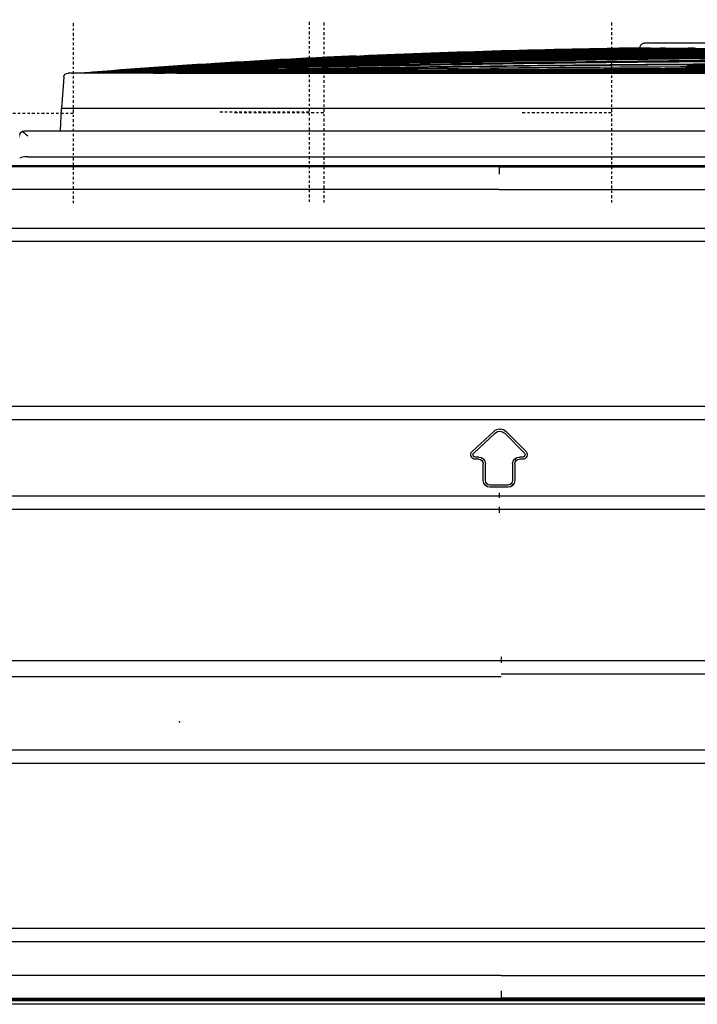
# Model space of a CAD drawing. Header units: centimetres. Extents: x 8435 to 34224, y 15581 to 23928.
# Tile 30 of 256: x 14094 to 14124, y 19655 to 19698. Entities that reach past the tile are written whole.
import ezdxf
from ezdxf import colors
from ezdxf.entities.mleader import LeaderData, LeaderLine
from ezdxf.math import Vec2, Vec3

# ---------------------------------------------------------------- set-up
doc = ezdxf.new("R2010")
doc.units = ezdxf.units.CM
doc.header["$LTSCALE"] = 0.2
doc.linetypes.add('CENTER', pattern=[2, 1.25, -0.25, 0.25, -0.25])
doc.layers.add('_ET_OPIS', color=7, linetype='Continuous', lineweight=20)
doc.styles.add('SIMPLEX', font='simplex.shx', dxfattribs={"height": 12})

# ---------------------------------------------------------------- blocks, each defined once
blk = doc.blocks.new('A$C557f46fc')
at = {"linetype": 'Continuous'}
for p, q in [((221.597, 122.343), (41.441, 122.343)), ((47.889, 122.806), (186.892, 122.806)), ((47.979, 122.262), (131.419, 122.262)), ((48.756, 122.506), (186.592, 122.506)), ((131.419, 121.603), (131.419, 122.273)), ((215.06, 122.262), (131.419, 122.262)), ((63.274, 117.255), (199.765, 117.255)), ((199.765, 116.055), (63.274, 116.055)), ((67.22, 101.455), (195.818, 101.455)), ((195.818, 100.255), (67.22, 100.255)), ((131.419, 93.523), (63.69, 93.523)), ((131.419, 93.771), (199.349, 93.771)), ((131.419, 92.008), (131.419, 92.545)), ((131.419, 92.323), (63.69, 92.323)), ((199.349, 92.323), (131.419, 92.323)), ((131.619, 78.923), (63.69, 78.923)), ((131.619, 78.7), (131.619, 79.238)), ((199.349, 78.923), (131.619, 78.923)), ((131.619, 77.723), (63.69, 77.723)), ((131.619, 77.474), (131.619, 77.899)), ((199.349, 77.723), (131.619, 77.723)), ((130.819, 76.974), (132.419, 76.974)), ((130.219, 74.892), (130.219, 76.374)), ((130.419, 74.892), (130.419, 76.374)), ((130.436, 76.757), (130.445, 76.748)), ((130.819, 76.774), (132.419, 76.774)), ((132.793, 76.748), (132.802, 76.757)), ((132.819, 76.374), (132.819, 74.892)), ((133.019, 76.374), (133.019, 74.892)), ((129.512, 74.492), (129.819, 74.492)), ((129.512, 74.292), (129.819, 74.292)), ((130.143, 74.568), (130.152, 74.559)), ((133.086, 74.559), (133.095, 74.568)), ((133.419, 74.492), (133.726, 74.492)), ((133.419, 74.292), (133.726, 74.292)), ((134.044, 74.218), (134.032, 74.213)), ((130.976, 72.04), (129.228, 73.811)), ((131.119, 72.181), (129.37, 73.952)), ((133.863, 73.946), (131.955, 72.164)), ((133.999, 73.8), (132.092, 72.018)), ((131.531, 71.861), (131.531, 71.874)), ((67.22, 70.991), (195.818, 70.991)), ((195.818, 69.791), (67.22, 69.791)), ((63.274, 55.191), (199.765, 55.191)), ((199.765, 53.991), (63.274, 53.991)), ((51.267, 48.492), (211.771, 48.492)), ((131.619, 48.573), (54.57, 48.573)), ((131.619, 48.573), (208.525, 48.573)), ((173.367, 47.678), (49.115, 47.678)), ((174.101, 45.904), (174.082, 45.904)), ((173.668, 45.378), (48.046, 45.378)), ((170.484, 45.378), (170.379, 43.378)), ((173.687, 45.378), (173.668, 45.378)), ((160.162, 43.378), (60.142, 43.378)), ((170.379, 43.378), (160.162, 43.378)), ((170.187, 40.63), (170.379, 43.378)), ((160.162, 40.258), (60.142, 40.258)), ((160.162, 40.258), (169.788, 40.258)), ((163.593, 40.258), (163.593, 40.258))]:
    blk.add_line(p, q, dxfattribs=at)
at = {"linetype": 'CENTER'}
for p, q in [((121.656, 35.784), (121.656, 51.784)), ((147.156, 35.784), (147.156, 51.784)), ((148.456, 35.724), (148.456, 51.724)), ((169.356, 35.844), (169.356, 51.844)), ((121.656, 43.784), (129.656, 43.784)), ((147.156, 43.784), (155.156, 43.784)), ((148.456, 43.724), (156.456, 43.724)), ((169.356, 43.844), (177.356, 43.844))]:
    blk.add_line(p, q, dxfattribs=at)
at = {"linetype": 'Continuous', "extrusion": (0, 0, -1)}
for centre, radius, start, end in [((-130.819, 76.374), 0.6, 0, 90), ((-132.419, 76.374), 0.6, 90, 180), ((-130.819, 76.374), 0.4, 0, 90), ((-132.419, 76.374), 0.4, 90, 180), ((-129.512, 74.092), 0.4, 315.35792, 90), ((-129.512, 74.092), 0.2, 315.35792, 90), ((-129.819, 74.892), 0.4, 180, 270), ((-129.819, 74.892), 0.6, 180, 270), ((-133.419, 74.892), 0.6, 270, 0), ((-133.419, 74.892), 0.4, 270, 0), ((-133.726, 74.092), 0.4, 90, 226.94653), ((-133.726, 74.092), 0.2, 90, 226.94653), ((-131.546, 72.602), 0.8, 226.94653, 315.35792), ((-131.546, 72.602), 0.6, 226.94653, 315.35792), ((-173.687, 45.778), 0.4, 180, 270), ((-169.788, 40.658), 0.4, 184, 270)]:
    blk.add_arc(centre, radius, start, end, dxfattribs=at)
at = {"linetype": 'Continuous'}
for centre, major_axis, start_param, end_param in [((173.367, 47.805), (0.72, 0), 4.712389, 6.279863), ((173.367, 46.098), (-0.709, 0.709), 1.745329, 2.532861)]:
    blk.add_ellipse(centre, major_axis=major_axis, ratio=0.176327, start_param=start_param, end_param=end_param, dxfattribs=at)
for points, degree in [([(131.419, 120.255), (48.129, 120.255)], 1), ([(131.419, 120.255), (159.249, 120.255), (187.08, 120.255), (214.91, 120.255)], 3), ([(131.619, 50.58), (104.933, 50.58), (78.247, 50.58), (51.561, 50.58)], 3), ([(131.619, 50.58), (158.239, 50.58), (184.858, 50.58), (211.477, 50.58)], 3), ([(110.152, 39.685), (129.269, 39.761), (148.385, 39.937), (167.498, 40.255)], 3), ([(158.785, 40.236), (159.994, 40.243), (161.203, 40.25), (162.412, 40.257)], 3), ([(159.057, 39.632), (162.099, 39.812), (165.139, 40.011), (168.179, 40.229)], 3), ([(168.314, 40.241), (168.224, 40.235), (168.134, 40.229), (168.044, 40.223)], 3), ([(168.314, 40.24), (168.224, 40.234), (168.134, 40.228), (168.044, 40.221)], 3), ([(168.315, 40.244), (168.225, 40.238), (168.135, 40.232), (168.045, 40.227)], 3), ([(168.314, 40.243), (168.224, 40.237), (168.135, 40.231), (168.045, 40.225)], 3), ([(168.046, 40.235), (168.136, 40.24), (168.226, 40.244), (168.316, 40.249)], 3), ([(168.316, 40.249), (168.226, 40.244), (168.136, 40.24), (168.046, 40.235)], 3), ([(168.313, 40.251), (168.225, 40.246), (168.137, 40.242), (168.049, 40.237)], 3), ([(168.363, 40.241), (168.273, 40.234), (168.183, 40.227), (168.093, 40.221)], 3), ([(168.179, 40.229), (168.179, 40.229), (168.179, 40.23)], 2), ([(168.179, 40.228), (168.179, 40.228), (168.179, 40.228)], 2), ([(168.182, 40.248), (168.182, 40.248), (168.182, 40.248)], 2), ([(110.152, 39.803), (111.8, 39.808), (113.448, 39.814), (115.096, 39.821)], 3), ([(110.152, 39.568), (111.755, 39.576), (113.358, 39.584), (114.96, 39.594)], 3), ([(137.899, 39.85), (139.445, 39.87), (140.99, 39.892), (142.536, 39.914)], 3), ([(138.629, 39.779), (143.395, 39.851), (148.162, 39.936), (152.929, 40.034)], 3), ([(123.261, 38.749), (118.892, 38.671), (114.522, 38.612), (110.152, 38.572)], 3), ([(136.072, 38.519), (128.768, 38.274), (121.462, 38.118), (114.154, 38.052)], 3), ([(136.692, 38.51), (130.061, 38.282), (123.427, 38.131), (116.793, 38.055)], 3), ([(119.676, 38.183), (116.502, 38.132), (113.327, 38.097), (110.152, 38.077)], 3), ([(118.116, 38.127), (115.462, 38.09), (112.807, 38.064), (110.152, 38.049)], 3), ([(114.331, 38.052), (114.272, 38.052), (114.213, 38.052), (114.154, 38.052)], 3), ([(114.331, 38.052), (117.194, 38.079), (120.056, 38.119), (122.918, 38.173)], 3), ([(116.874, 38.055), (116.847, 38.055), (116.82, 38.055), (116.793, 38.055)], 3), ([(116.874, 38.055), (119.552, 38.086), (122.229, 38.129), (124.906, 38.185)], 3), ([(118.21, 38.051), (118.195, 38.051), (118.18, 38.052), (118.165, 38.052)], 3), ([(118.91, 38.044), (118.903, 38.044), (118.896, 38.044), (118.889, 38.044)], 3), ([(119.124, 38.034), (119.123, 37.98)], 1), ([(119.124, 38.034), (119.75, 38.042), (120.376, 38.05), (121.002, 38.059)], 3), ([(119.124, 38.034), (119.124, 38.034), (119.124, 38.034), (119.124, 38.034)], 3), ([(119.198, 38.14), (122.302, 38.187), (125.406, 38.25), (128.509, 38.328)], 3)]:
    blk.add_open_spline(points, degree=degree, dxfattribs=at)
blk.add_rational_spline([(131.619, 48.562), (131.619, 48.574), (131.619, 49.231)], [1, 0.797789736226, 1], degree=2, dxfattribs=at)
for points, knots in [([(110.152, 39.232), (119.953, 39.298), (129.754, 39.417), (149.112, 39.755), (158.67, 39.973), (168.226, 40.259)], [0, 0, 0, 0, 0.506209, 0.506209, 1, 1, 1, 1]), ([(110.152, 39.125), (119.953, 39.197), (129.754, 39.327), (149.112, 39.7), (158.67, 39.94), (168.226, 40.257)], [0, 0, 0, 0, 0.506209, 0.506209, 1, 1, 1, 1]), ([(110.152, 39.454), (115.818, 39.484), (121.483, 39.529), (132.815, 39.645), (138.48, 39.717), (149.811, 39.888), (155.477, 39.989), (163.41, 40.154), (165.679, 40.204), (167.947, 40.257)], [0, 0, 0, 0, 0.294057, 0.294057, 0.58814, 0.58814, 0.882227, 0.882227, 1, 1, 1, 1]), ([(162.261, 40.257), (156.772, 40.225), (151.283, 40.197), (143.847, 40.165), (141.901, 40.157), (136.061, 40.135), (132.168, 40.121), (124.382, 40.098), (120.488, 40.089), (114.448, 40.076), (112.3, 40.072), (110.152, 40.069)], [0, 0, 0, 0, 0.31601, 0.31601, 0.42808, 0.42808, 0.652219, 0.652219, 0.876357, 0.876357, 1, 1, 1, 1]), ([(110.152, 39.923), (115.797, 39.936), (121.441, 39.956), (129.908, 39.993), (132.731, 40.007), (141.198, 40.053), (146.842, 40.09), (157.2, 40.169), (161.913, 40.21), (166.625, 40.256)], [0, 0, 0, 0, 0.299848, 0.299848, 0.449777, 0.449777, 0.749636, 0.749636, 1, 1, 1, 1]), ([(166.644, 40.256), (162.151, 40.213), (157.659, 40.175), (150.502, 40.12), (147.838, 40.101), (139.845, 40.049), (134.516, 40.019), (123.858, 39.97), (118.529, 39.951), (112.184, 39.933), (111.168, 39.931), (110.152, 39.928)], [0, 0, 0, 0, 0.238571, 0.238571, 0.380065, 0.380065, 0.663055, 0.663055, 0.946044, 0.946044, 1, 1, 1, 1]), ([(110.152, 38.827), (119.954, 38.911), (129.755, 39.073), (149.145, 39.543), (158.732, 39.849), (168.316, 40.255)], [0, 0, 0, 0, 0.505409, 0.505409, 1, 1, 1, 1]), ([(167.867, 40.255), (162.787, 40.137), (157.706, 40.034), (147.116, 39.847), (141.606, 39.764), (130.586, 39.624), (125.075, 39.567), (116.428, 39.497), (113.29, 39.476), (110.152, 39.459)], [0, 0, 0, 0, 0.264103, 0.264103, 0.550513, 0.550513, 0.836923, 0.836923, 1, 1, 1, 1]), ([(167.081, 40.255), (161.012, 40.175), (154.944, 40.108), (145.496, 40.019), (142.116, 39.99), (131.977, 39.912), (125.217, 39.871), (115.689, 39.828), (112.921, 39.817), (110.152, 39.809)], [0, 0, 0, 0, 0.319801, 0.319801, 0.497905, 0.497905, 0.854114, 0.854114, 1, 1, 1, 1]), ([(110.152, 40.183), (119.986, 40.19), (129.819, 40.204), (144.452, 40.232), (149.251, 40.243), (154.05, 40.255)], [0, 0, 0, 0, 0.672022, 0.672022, 1, 1, 1, 1]), ([(168.291, 40.251), (158.717, 39.791), (149.138, 39.446), (129.757, 38.921), (119.955, 38.742), (110.152, 38.653)], [0, 0, 0, 0, 0.494375, 0.494375, 1, 1, 1, 1]), ([(110.152, 38.568), (119.956, 38.659), (129.758, 38.844), (149.145, 39.398), (158.73, 39.762), (168.309, 40.25)], [0, 0, 0, 0, 0.505465, 0.505465, 1, 1, 1, 1]), ([(110.152, 38.422), (119.956, 38.512), (129.759, 38.709), (149.149, 39.31), (158.736, 39.709), (168.315, 40.248)], [0, 0, 0, 0, 0.505401, 0.505401, 1, 1, 1, 1]), ([(168.316, 40.248), (158.736, 39.71), (149.149, 39.312), (129.759, 38.712), (119.956, 38.515), (110.152, 38.425)], [0, 0, 0, 0, 0.494599, 0.494599, 1, 1, 1, 1]), ([(110.152, 38.736), (119.955, 38.823), (129.756, 38.993), (149.1, 39.492), (158.643, 39.816), (168.181, 40.248)], [0, 0, 0, 0, 0.506586, 0.506586, 1, 1, 1, 1]), ([(110.152, 38.356), (119.957, 38.445), (129.76, 38.647), (149.15, 39.268), (158.736, 39.683), (168.315, 40.246)], [0, 0, 0, 0, 0.505401, 0.505401, 1, 1, 1, 1]), ([(168.315, 40.246), (158.736, 39.684), (149.15, 39.27), (129.76, 38.65), (119.957, 38.448), (110.152, 38.359)], [0, 0, 0, 0, 0.494599, 0.494599, 1, 1, 1, 1]), ([(110.152, 38.922), (119.954, 39.003), (129.755, 39.155), (149.054, 39.592), (158.552, 39.874), (168.047, 40.246)], [0, 0, 0, 0, 0.507767, 0.507767, 1, 1, 1, 1]), ([(168.047, 40.246), (158.552, 39.875), (149.054, 39.594), (129.755, 39.159), (119.954, 39.007), (110.152, 38.927)], [0, 0, 0, 0, 0.492233, 0.492233, 1, 1, 1, 1]), ([(110.152, 38.296), (119.957, 38.383), (129.761, 38.589), (149.15, 39.229), (158.737, 39.659), (168.315, 40.245)], [0, 0, 0, 0, 0.505401, 0.505401, 1, 1, 1, 1]), ([(168.315, 40.245), (158.737, 39.66), (149.151, 39.23), (129.761, 38.591), (119.957, 38.386), (110.152, 38.299)], [0, 0, 0, 0, 0.494599, 0.494599, 1, 1, 1, 1]), ([(110.152, 38.242), (119.958, 38.325), (129.762, 38.533), (149.151, 39.191), (158.738, 39.635), (168.315, 40.244)], [0, 0, 0, 0, 0.505401, 0.505401, 1, 1, 1, 1]), ([(168.047, 40.244), (158.552, 39.844), (149.055, 39.543), (129.756, 39.076), (119.954, 38.915), (110.152, 38.831)], [0, 0, 0, 0, 0.492233, 0.492233, 1, 1, 1, 1]), ([(110.152, 38.192), (119.958, 38.271), (129.762, 38.482), (149.152, 39.155), (158.739, 39.613), (168.314, 40.243)], [0, 0, 0, 0, 0.505401, 0.505401, 1, 1, 1, 1]), ([(110.152, 38.148), (119.959, 38.222), (129.763, 38.433), (149.153, 39.12), (158.739, 39.591), (168.314, 40.241)], [0, 0, 0, 0, 0.505401, 0.505401, 1, 1, 1, 1]), ([(110.152, 38.649), (119.955, 38.739), (129.757, 38.917), (149.067, 39.442), (158.575, 39.784), (168.078, 40.241)], [0, 0, 0, 0, 0.507485, 0.507485, 1, 1, 1, 1]), ([(110.152, 38.109), (119.959, 38.177), (129.764, 38.389), (149.154, 39.088), (158.74, 39.57), (168.314, 40.24)], [0, 0, 0, 0, 0.505401, 0.505401, 1, 1, 1, 1]), ([(144.282, 38.737), (145.144, 38.775), (148.451, 38.927), (156.241, 39.34), (163.162, 39.817), (167.637, 40.179)], [0, 0, 0, 0, 0.110637, 0.424462, 1, 1, 1, 1]), ([(154.881, 40.109), (157.656, 40.139), (160.432, 40.171), (164.575, 40.222), (165.941, 40.239), (167.308, 40.257)], [0, 0, 0, 0, 0.670073, 0.670073, 1, 1, 1, 1]), ([(163.6, 40.258), (163.584, 40.258), (163.598, 40.258), (163.71, 40.258), (163.852, 40.258), (164.232, 40.258), (164.468, 40.258), (164.719, 40.258)], [0, 0, 0, 0, 0.244899, 0.244899, 0.62245, 0.62245, 1, 1, 1, 1]), ([(110.152, 40.063), (118.572, 40.077), (126.992, 40.099), (136.486, 40.133), (137.559, 40.137), (138.632, 40.141)], [0, 0, 0, 0, 0.886937, 0.886937, 1, 1, 1, 1]), ([(110.152, 38.492), (119.956, 38.583), (129.758, 38.775), (146.946, 39.287), (154.333, 39.564), (161.717, 39.915)], [0, 0, 0, 0, 0.570136, 0.570136, 1, 1, 1, 1]), ([(160.552, 39.862), (153.556, 39.537), (146.558, 39.278), (129.758, 38.778), (119.956, 38.586), (110.152, 38.495)], [0, 0, 0, 0, 0.416676, 0.416676, 1, 1, 1, 1]), ([(159.536, 39.678), (152.883, 39.289), (146.225, 38.984), (129.764, 38.391), (119.959, 38.179), (110.152, 38.111)], [0, 0, 0, 0, 0.40464, 0.40464, 1, 1, 1, 1]), ([(155.141, 39.457), (149.95, 39.188), (144.757, 38.966), (129.763, 38.436), (119.959, 38.224), (110.152, 38.15)], [0, 0, 0, 0, 0.346419, 0.346419, 1, 1, 1, 1]), ([(154.282, 39.439), (149.377, 39.197), (144.47, 38.994), (129.763, 38.484), (119.958, 38.274), (110.152, 38.194)], [0, 0, 0, 0, 0.333694, 0.333694, 1, 1, 1, 1]), ([(162.982, 39.838), (156.517, 39.383), (150.046, 39.027), (135.107, 38.387), (126.636, 38.156), (118.165, 38.052)], [0, 0, 0, 0, 0.433408, 0.433408, 1, 1, 1, 1]), ([(118.21, 38.051), (126.674, 38.155), (135.137, 38.387), (150.058, 39.026), (156.519, 39.382), (162.973, 39.837)], [0, 0, 0, 0, 0.566773, 0.566773, 1, 1, 1, 1]), ([(118.624, 38.164), (125.606, 38.269), (132.587, 38.449), (143.986, 38.866), (148.406, 39.059), (152.824, 39.286)], [0, 0, 0, 0, 0.612154, 0.612154, 1, 1, 1, 1]), ([(164.172, 39.916), (157.433, 39.42), (150.685, 39.036), (135.59, 38.379), (127.24, 38.147), (118.889, 38.044)], [0, 0, 0, 0, 0.447256, 0.447256, 1, 1, 1, 1]), ([(118.91, 38.044), (127.257, 38.147), (135.604, 38.379), (151.161, 39.056), (158.373, 39.473), (165.576, 40.02)], [0, 0, 0, 0, 0.536112, 0.536112, 1, 1, 1, 1]), ([(130.812, 38.389), (133.73, 38.47), (136.648, 38.564), (144.117, 38.841), (148.668, 39.043), (153.216, 39.284)], [0, 0, 0, 0, 0.390602, 0.390602, 1, 1, 1, 1]), ([(110.152, 37.594), (111.27, 37.594), (112.398, 37.594), (114.462, 37.594), (115.418, 37.594), (116.606, 37.594), (116.968, 37.594), (117.59, 37.594), (117.854, 37.594), (118.5, 37.594), (118.723, 37.594), (118.723, 37.594)], [0, 0, 0, 0, 0.25, 0.25, 0.5, 0.5, 0.625, 0.625, 0.75, 0.75, 1, 1, 1, 1]), ([(119.123, 37.98), (119.122, 37.955), (119.118, 37.931), (119.103, 37.863), (119.086, 37.82), (119.038, 37.744), (119.008, 37.71), (118.938, 37.654), (118.897, 37.631), (118.813, 37.602), (118.768, 37.594), (118.723, 37.594)], [0, 0, 0, 0, 0.120665, 0.120665, 0.340499, 0.340499, 0.560332, 0.560332, 0.780166, 0.780166, 1, 1, 1, 1])]:
    blk.add_open_spline(points, degree=3, knots=knots, dxfattribs=at)
blk.add_point((159.919, 97.758), dxfattribs=at)

msp = doc.modelspace()

# ---------------------------------------------------------------- block references
at = {"xscale": 0.5, "yscale": 0.5, "zscale": 0.5, "rotation": 180}
msp.add_blockref('A$C557f46fc', (14180.982, 19715.978), dxfattribs=at)

# ---------------------------------------------------------------- leaders
at = {"layer": '_ET_OPIS', "ltscale": 2}
ml = msp.add_multileader_mtext('Standard', dxfattribs=at)
ml.set_content('JEDNOSTKA ZEWNĘTRZNA\\PMULTI SPLIT\\PMoc:\\P-chłodnicza:12.0kW\\P-grzewcza:12.0kW\\PDane elektryczne; 1{\\fArial|b0|i0|c238|p34;\\H1.08333x;~\\fMS Shell Dlg 2|b0|i0|c238|p0;\\H0.65385x; \\H1.41176x;230V}, 50Hz\\Pmontaż na ścianie budynku', color=256, style='SIMPLEX')
ml.set_leader_properties()
ml.build(insert=Vec2(0, 0))
ml.multileader.update_dxf_attribs({"dogleg_length": 2, "arrow_head_size": 8})
ctx = ml.context
ctx.base_point, ctx.char_height, ctx.arrow_head_size, ctx.landing_gap_size, ctx.plane_origin = Vec3(14101.266, 19794.243), 8, 8, 1, Vec3(14592.256, 19849.442)
notes = []
notes.append((ctx, [(1, (1, 1, 0), (14099.266, 19794.243), (1, 0), 2, [(1, [(14084.216, 19696.14)], 0, [])])]))
ctx.mtext.insert, ctx.mtext.width, ctx.mtext.defined_height, ctx.mtext.flow_direction = Vec3(14102.266, 19799.576), 213.05204, 51.024, 5
ml = msp.add_multileader_mtext('Standard', dxfattribs=at)
ml.set_content('K-JZ', color=256, style='SIMPLEX')
ml.set_leader_properties()
ml.build(insert=Vec2(0, 0))
ml.multileader.update_dxf_attribs({"dogleg_length": 2, "arrow_head_size": 8})
ctx = ml.context
ctx.base_point, ctx.char_height, ctx.arrow_head_size, ctx.landing_gap_size, ctx.plane_origin = Vec3(13992.408, 19712.181), 12, 8, 1, Vec3(14875.608, 19882.019)
notes.append((ctx, [(0, (1, 1, 0), (14040.408, 19712.181), (-1, 0), 2, [(0, [(14058.825, 19674.073)], 0, [])])]))
ctx.mtext.insert, ctx.mtext.width, ctx.mtext.defined_height, ctx.mtext.flow_direction = Vec3(13993.408, 19718.181), 242.18914, 51.024, 5
for ctx, leaders in notes:
    for number, flags, end, landing, length, lines in leaders:
        leader = LeaderData()
        leader.index, (leader.has_last_leader_line, leader.has_dogleg_vector, leader.attachment_direction) = number, flags
        leader.last_leader_point, leader.dogleg_vector, leader.dogleg_length = Vec3(end), Vec3(landing), length
        for number, points, colour, breaks in lines:
            line = LeaderLine()
            line.index, line.vertices, line.color, line.breaks = number, Vec3.list(points), colors.encode_raw_color(colour), breaks
            leader.lines.append(line)
        ctx.leaders.append(leader)

doc.saveas('drawing.dxf')
